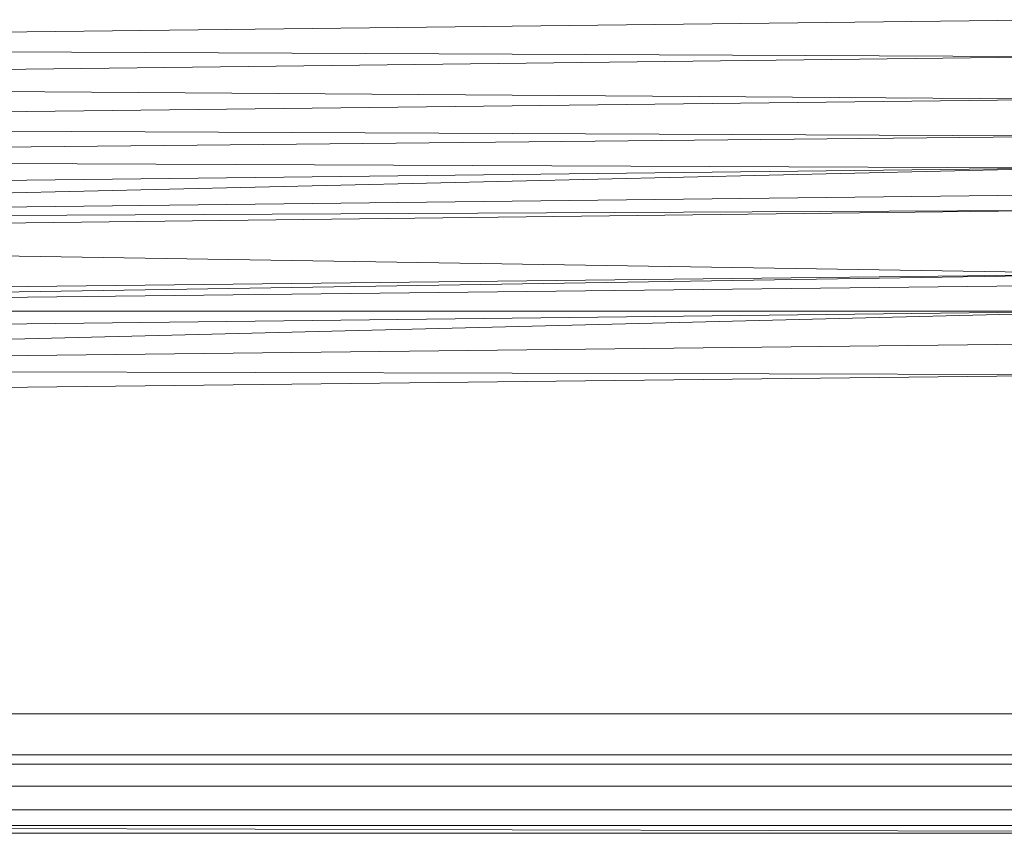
# Model space of a CAD drawing. Header units: metres. Extents: x 391.1 to 427.5, y 12.7 to 28.4.
# Tile 147 of 222: x 408.694 to 408.82, y 23.351 to 23.454. Entities that reach past the tile are written whole.
import ezdxf

# ---------------------------------------------------------------- set-up
doc = ezdxf.new("R2010")
doc.units = ezdxf.units.M
doc.layers.add('02_MOBILIARIO', color=7, linetype='Continuous', lineweight=18)
doc.layers.add('Mobiliario', color=7, linetype='Continuous', lineweight=18)

# ---------------------------------------------------------------- blocks, each defined once
blk = doc.blocks.new('Family - Plats de dutxa PS-1-153501-01_ENLLUMENAT_PS1')
at = {"layer": '02_MOBILIARIO', "color": 253, "true_color": 0xaaaaaa}
for p, q in [((0.69702, 0.10354), (0.41, 0.10017)), ((0.41, 0.10017), (0.69702, 0.10354)), ((0.41, 0.10017), (0.69702, 0.09882)), ((0.69702, 0.09882), (0.41, 0.10017)), ((0.69702, 0.09882), (0.41, 0.09545)), ((0.41, 0.09545), (0.69702, 0.09882)), ((0.41, 0.09545), (0.69702, 0.09343)), ((0.69702, 0.09343), (0.41, 0.09545)), ((0.69702, 0.09343), (0.41, 0.09006)), ((0.41, 0.09006), (0.69702, 0.09343)), ((0.41, 0.09006), (0.69702, 0.08871)), ((0.69702, 0.08871), (0.41, 0.09006)), ((0.69702, 0.08871), (0.41, 0.08582)), ((0.41, 0.08582), (0.69702, 0.08871)), ((0.41, 0.08582), (0.69702, 0.08466)), ((0.69702, 0.08466), (0.41, 0.08582)), ((0.69702, 0.08466), (0.41, 0.08129)), ((0.41, 0.08129), (0.69702, 0.08466)), ((0.69702, 0.08466), (0.41, 0.07792)), ((0.41, 0.07792), (0.69702, 0.08466)), ((0.69702, 0.08129), (0.41, 0.07792)), ((0.41, 0.07792), (0.69702, 0.08129)), ((0.41, 0.07792), (0.69702, 0.07927)), ((0.69702, 0.07927), (0.41, 0.0759)), ((0.69702, 0.07927), (0.41, 0.07792)), ((0.41, 0.0759), (0.69702, 0.07927)), ((0.41, 0.0759), (0.70444, 0.07118)), ((0.70444, 0.07118), (0.41, 0.0759)), ((0.70444, 0.07118), (0.41, 0.06781)), ((0.41, 0.06781), (0.70444, 0.07118)), ((0.70444, 0.07118), (0.41, 0.06646)), ((0.41, 0.06646), (0.70444, 0.07118)), ((0.70444, 0.06983), (0.41, 0.06646)), ((0.41, 0.06646), (0.70444, 0.06983)), ((0.41, 0.06646), (0.70444, 0.06646)), ((0.70444, 0.06646), (0.41, 0.06309)), ((0.70444, 0.06646), (0.41, 0.06646)), ((0.41, 0.06309), (0.70444, 0.06646)), ((0.70444, 0.06646), (0.41, 0.05905)), ((0.41, 0.05905), (0.70444, 0.06646)), ((0.70444, 0.06242), (0.41, 0.05905)), ((0.41, 0.05905), (0.70444, 0.06242)), ((0.41, 0.05905), (0.70444, 0.05837)), ((0.70444, 0.05837), (0.41, 0.05905)), ((0.70444, 0.05837), (0.41, 0.055)), ((0.70444, 0.05837), (0.41, 0.055)), ((0.038, 0.0152), (0.79, 0.0152)), ((0.79, 0.0088), (0.038, 0.0088)), ((0.798, 0.01), (0.41, 0.01)), ((0.41, 0.01), (0.798, 0.01)), ((0.799, 0.006), (0.41, 0.006)), ((0.41, 0.006), (0.799, 0.006)), ((0.8, 0.003), (0.41, 0.003)), ((0.8, 0.003), (0.41, 0.003)), ((0.41, 0.003), (0.8, 0.003)), ((0.51, 0.003), (0.8, 0.003)), ((0.01, 0), (0.81, 0)), ((0.01, 0), (0.81, 0)), ((0.41, 0.001), (0.8, 0.001)), ((0.8, 0.001), (0.41, 0.001)), ((0.41, 0.001), (0.8, 0)), ((0.8, 0), (0.41, 0.001)), ((0.8, 0), (0.41, 0.001)), ((0.8, 0), (0.41, 0.001)), ((0.8, 0), (0.41, 0)), ((0.8, 0), (0.41, 0)), ((0.8, 0), (0.51, 0)), ((0.8, 0), (0.51, 0))]:
    blk.add_line(p, q, dxfattribs=at)
at = {"layer": 'Mobiliario', "color": 253, "true_color": 0xaaaaaa}
for p, q in [((0.79, 0.0152), (0.038, 0.0152)), ((0.038, 0.0088), (0.79, 0.0088))]:
    blk.add_line(p, q, dxfattribs=at)
blk = doc.blocks.new('LONDR55-XX_ZZ-ARQ-CAA-M3D-Londres55_ifc-1-01_ENLLUMENAT_PS1')
at = {"layer": '02_MOBILIARIO', "color": 253, "lineweight": 18, "true_color": 0xaaaaaa}
blk.add_blockref('Family - Plats de dutxa PS-1-153501-01_ENLLUMENAT_PS1', (408.13172, 23.35074), dxfattribs=at)

msp = doc.modelspace()

# ---------------------------------------------------------------- block references
at = {"lineweight": 5}
msp.add_blockref('LONDR55-XX_ZZ-ARQ-CAA-M3D-Londres55_ifc-1-01_ENLLUMENAT_PS1', (0, 0), dxfattribs=at)

doc.saveas('drawing.dxf')
